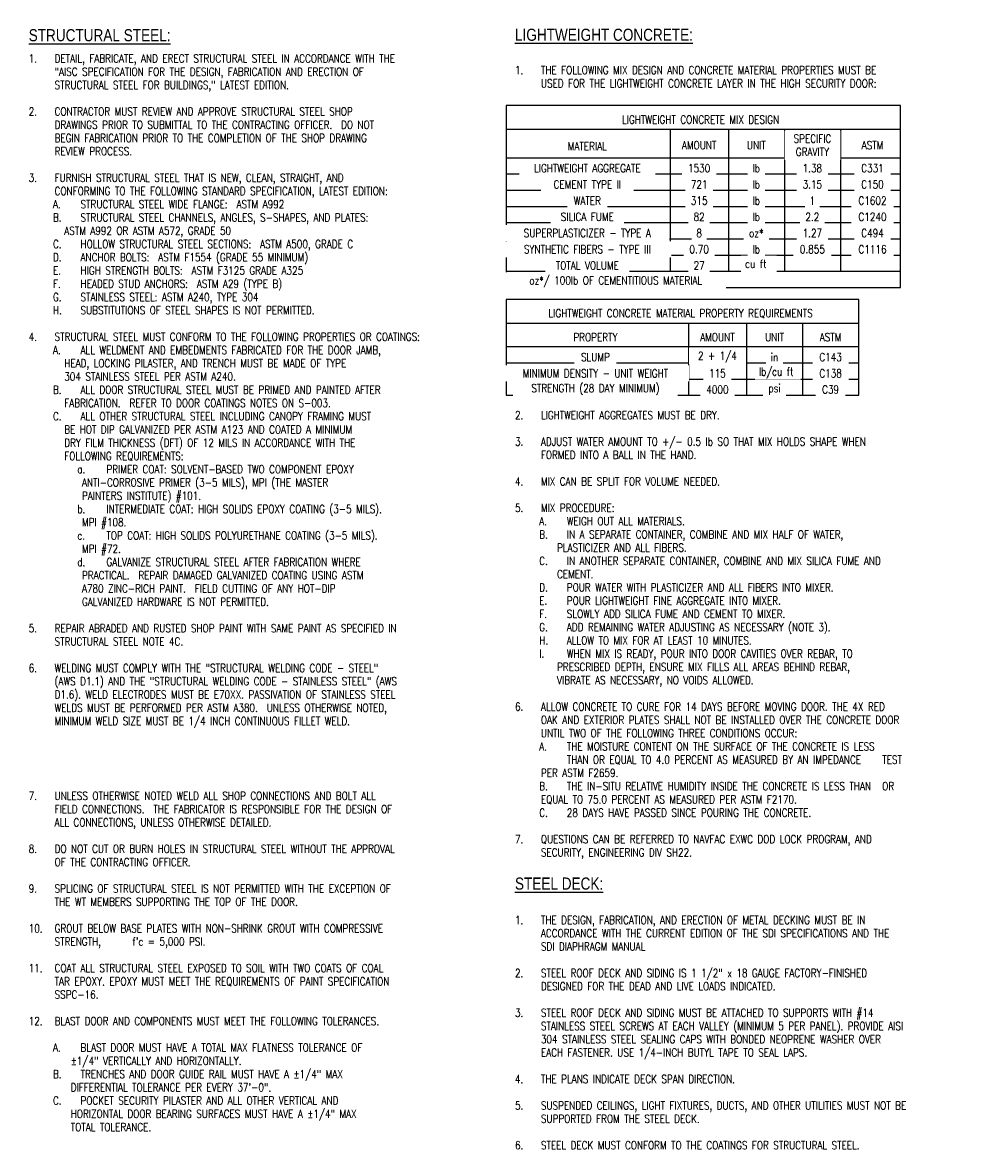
# Model space of a CAD drawing. Header units: inches. Extents: x 1.8 to 31.5, y 29.2 to 46.8.
# Tile 1 of 2: x 1.8 to 16.4, y 29.4 to 46.8. Entities that reach past the tile are written whole.
import ezdxf

# ---------------------------------------------------------------- set-up
doc = ezdxf.new("R2010")
doc.units = ezdxf.units.IN
doc.header["$MEASUREMENT"] = 0
doc.layers.add('S-ANNO-NOTE', color=2, linetype='Continuous', lineweight=35)
doc.styles.add('Annotative', font='romans.shx', dxfattribs={"width": 0.8, "height": 0.125})
doc.styles.add('TITLES', font='swiss.ttf', dxfattribs={"width": 0.8, "height": 0.25})

msp = doc.modelspace()

# ---------------------------------------------------------------- linework, layer by layer
at = {"layer": 'S-ANNO-NOTE', "lineweight": -3}
for p, q in [((15.394, 45.541), (9.306, 45.541)), ((9.306, 45.541), (9.306, 42.731)), ((15.394, 42.731), (15.394, 45.541)), ((9.306, 45.176), (15.394, 45.176)), ((11.836, 45.176), (11.836, 42.981)), ((12.735, 45.176), (12.735, 42.981)), ((13.6, 45.176), (13.6, 42.981)), ((14.466, 45.176), (14.466, 42.981)), ((9.306, 44.734), (15.394, 44.734)), ((9.306, 44.484), (15.394, 44.484)), ((9.306, 44.233), (15.394, 44.233)), ((9.306, 43.983), (15.394, 43.983)), ((9.306, 43.733), (15.394, 43.733)), ((9.306, 43.482), (15.394, 43.482)), ((9.306, 43.232), (15.394, 43.232)), ((9.306, 42.981), (15.394, 42.981)), ((9.306, 42.731), (15.394, 42.731)), ((14.747, 42.546), (9.304, 42.546)), ((9.304, 42.546), (9.304, 41.066)), ((14.747, 41.066), (14.747, 42.546)), ((9.304, 42.182), (14.747, 42.182)), ((12.118, 42.182), (12.118, 41.066)), ((13.016, 42.182), (13.016, 41.066)), ((13.882, 42.182), (13.882, 41.066)), ((9.304, 41.817), (14.747, 41.817)), ((9.304, 41.567), (14.747, 41.567)), ((9.304, 41.317), (14.747, 41.317)), ((9.304, 41.066), (14.747, 41.066))]:
    msp.add_line(p, q, dxfattribs=at)

# ---------------------------------------------------------------- texts
at = {"layer": 'S-ANNO-NOTE', "lineweight": -3, "attachment_point": 1, "bg_fill": 2}
for s, insert, char_height, width, line_spacing_factor, style in [('\\pxt0.53333,1.06667,1.6,2.13333,2.66667,3.2,3.73333,4.26667,4.8,5.33333,5.86667,6.4,6.93333,7.46667,8,8.53333,9.06667,9.6,10.13333,10.66667,11.2,11.73333,12.26667,12.8,13.33333,13.86667,14.4,14.93333,15.46667,16,16.53333,17.06667;{\\LSTRUCTURAL STEEL:}', (1.934, 46.719), 0.1875, 6.88976, 0.936439, 'TITLES'), ('\\pxt0.53333,1.06667,1.6,2.13333,2.66667,3.2,3.73333,4.26667,4.8,5.33333,5.86667,6.4,6.93333,7.46667,8,8.53333,9.06667,9.6,10.13333,10.66667,11.2,11.73333,12.26667,12.8,13.33333,13.86667,14.4,14.93333,15.46667,16,16.53333,17.06667;{\\LLIGHTWEIGHT CONCRETE:}', (9.441, 46.726), 0.1875, 6.88976, 0.936439, 'TITLES'), ('\\pxt0.53333,1.06667,1.6,2.13333,2.66667,3.2,3.73333,4.26667,4.8,5.33333,5.86667,6.4,6.93333,7.46667,8,8.53333,9.06667,9.6,10.13333,10.66667,11.2,11.73333,12.26667,12.8,13.33333,13.86667,14.4,14.93333,15.46667,16,16.53333,17.06667;{\\LSTEEL DECK:}', (9.441, 33.622), 0.1875, 6.88976, 0.936439, 'TITLES'), ('\\pxi-3.2,l3.2,t3.2,6.4,9.6,12.8,16,19.2,22.4,25.6,28.8,32,35.2,38.4,41.6,44.8,48,51.2,54.4,57.6,60.8,64,67.2,70.4,73.6,76.8,80,83.2,86.4,89.6,92.8,96,99.2,102.4;1.^ITHE DESIGN, FABRICATION, AND ERECTION OF METAL DECKING MUST BE IN ACCORDANCE WITH THE CURRENT EDITION OF THE SDI SPECIFICATIONS AND THE SDI DIAPHRAGM MANUAL^J\\P2.^ISTEEL ROOF DECK AND SIDING IS 1 1/2" x 18 GAUGE FACTORY-FINISHED DESIGNED FOR THE DEAD AND LIVE LOADS INDICATED.^J\\P3.^ISTEEL ROOF DECK AND SIDING MUST BE ATTACHED TO SUPPORTS WITH #14 STAINLESS STEEL SCREWS AT EACH VALLEY (MINIMUM 5 PER PANEL). PROVIDE AISI 304 STAINLESS STEEL SEALING CAPS WITH BONDED NEOPRENE WASHER OVER EACH FASTENER. USE 1/4-INCH BUTYL TAPE TO SEAL LAPS.^J\\P4.^ITHE PLANS INDICATE DECK SPAN DIRECTION. ^J\\P5.^ISUSPENDED CEILINGS, LIGHT FIXTURES, DUCTS, AND OTHER UTILITIES MUST NOT BE SUPPORTED FROM THE STEEL DECK.^J\\P6.^ISTEEL DECK MUST CONFORM TO THE COATINGS FOR STRUCTURAL STEEL.', (9.441, 33.028), 0.125, 6.55843, 0.981704, 'Annotative')]:
    msp.add_mtext(s, dxfattribs=dict(at, insert=insert, char_height=char_height, width=width, line_spacing_factor=line_spacing_factor, style=style))

# ---------------------------------------------------------------- next in the draw order: texts
at = {"layer": 'S-ANNO-NOTE', "lineweight": -3, "char_height": 0.125, "line_spacing_factor": 0.981704, "style": 'Annotative', "bg_fill": 2}
for s, insert, width, attachment_point in [('\\pxi-3.2,l3.2,t3.2,6.4,9.6,12.8,16,19.2,22.4,25.6,28.8,32,35.2,38.4,41.6,44.8,48,51.2,54.4,57.6,60.8,64,67.2,70.4,73.6,76.8,80,83.2,86.4,89.6,92.8,96,99.2,102.4;1.^IDETAIL, FABRICATE, AND ERECT STRUCTURAL STEEL IN ACCORDANCE WITH THE "AISC SPECIFICATION FOR THE DESIGN, FABRICATION AND ERECTION OF STRUCTURAL STEEL FOR BUILDINGS," LATEST EDITION.  ^J\\P2.^ICONTRACTOR MUST REVIEW AND APPROVE STRUCTURAL STEEL SHOP DRAWINGS PRIOR TO SUBMITTAL TO THE CONTRACTING OFFICER.  DO NOT BEGIN FABRICATION PRIOR TO THE COMPLETION OF THE SHOP DRAWING REVIEW PROCESS.^J\\P3.^IFURNISH STRUCTURAL STEEL THAT IS NEW, CLEAN, STRAIGHT, AND CONFORMING TO THE FOLLOWING STANDARD SPECIFICATION, LATEST EDITION:\\P\\pi-0.2;A.^ISTRUCTURAL STEEL WIDE FLANGE:  ASTM A992\\PB.^ISTRUCTURAL STEEL CHANNELS, ANGLES, S-SHAPES, AND PLATES:   \\P\\pi0,l0,tz;        ASTM A992 OR ASTM A572, GRADE 50\\P\\pi-0.2,l3.2,t3.2,6.4,9.6,12.8,16,19.2,22.4,25.6,28.8,32,35.2,38.4,41.6,44.8,48,51.2,54.4,57.6,60.8,64,67.2,70.4,73.6,76.8,80,83.2,86.4,89.6,92.8,96,99.2,102.4;C.^IHOLLOW STRUCTURAL STEEL SECTIONS:  ASTM A500, GRADE C\\PD.^IANCHOR BOLTS:  ASTM F1554 (GRADE 55 MINIMUM)\\PE.^IHIGH STRENGTH BOLTS:  ASTM F3125 GRADE A325\\PF.^IHEADED STUD ANCHORS:  ASTM A29 (TYPE B)\\PG.^ISTAINLESS STEEL: ASTM A240, TYPE 304\\PH.^ISUBSTITUTIONS OF STEEL SHAPES IS NOT PERMITTED. ^J\\P\\pi-3.2;4.^ISTRUCTURAL STEEL MUST CONFORM TO THE FOLLOWING PROPERTIES OR COATINGS: \\P\\pi-0.2;A.^IALL WELDMENT AND EMBEDMENTS FABRICATED FOR THE DOOR JAMB,  \\P\\pi0,l0,tz;        HEAD, LOCKING PILASTER, AND TRENCH MUST BE MADE OF TYPE \\P        304 STAINLESS STEEL PER ASTM A240.  \\P\\pi-0.2,l3.2,t3.2,6.4,9.6,12.8,16,19.2,22.4,25.6,28.8,32,35.2,38.4,41.6,44.8,48,51.2,54.4,57.6,60.8,64,67.2,70.4,73.6,76.8,80,83.2,86.4,89.6,92.8,96,99.2,102.4;B.^IALL DOOR STRUCTURAL STEEL MUST BE PRIMED AND PAINTED AFTER \\P\\pi0,l0,tz;        FABRICATION.  REFER TO DOOR COATINGS NOTES ON S-003.\\P\\pi-0.2,l3.2,t3.2,6.4,9.6,12.8,16,19.2,22.4,25.6,28.8,32,35.2,38.4,41.6,44.8,48,51.2,54.4,57.6,60.8,64,67.2,70.4,73.6,76.8,80,83.2,86.4,89.6,92.8,96,99.2,102.4;C.^IALL OTHER STRUCTURAL STEEL INCLUDING CANOPY FRAMING MUST    \\P\\pi0,l0,tz;        BE HOT DIP GALVANIZED PER ASTM A123 AND COATED A MINIMUM \\P        DRY FILM THICKNESS (DFT) OF 12 MILS IN ACCORDANCE WITH THE  \\P        FOLLOWING REQUIREMENTS:\\P\\pi2.8,l3.2,t3.2,6.4,9.6,12.8,16,19.2,22.4,25.6,28.8,32,35.2,38.4,41.6,44.8,48,51.2,54.4,57.6,60.8,64,67.2,70.4,73.6,76.8,80,83.2,86.4,89.6,92.8,96,99.2,102.4;a.^IPRIMER COAT: SOLVENT-BASED TWO COMPONENT EPOXY\\P\\pi0,l0,tz;            ANTI-CORROSIVE PRIMER (3-5 MILS), MPI (THE MASTER \\P            PAINTERS INSTITUTE) #101. \\P\\pi2.8,l3.2,t3.2,6.4,9.6,12.8,16,19.2,22.4,25.6,28.8,32,35.2,38.4,41.6,44.8,48,51.2,54.4,57.6,60.8,64,67.2,70.4,73.6,76.8,80,83.2,86.4,89.6,92.8,96,99.2,102.4;b.^IINTERMEDIATE COAT: HIGH SOLIDS EPOXY COATING (3-5 MILS). \\P\\pi0,l0,tz;            MPI #108.\\P\\pi2.8,l3.2,t3.2,6.4,9.6,12.8,16,19.2,22.4,25.6,28.8,32,35.2,38.4,41.6,44.8,48,51.2,54.4,57.6,60.8,64,67.2,70.4,73.6,76.8,80,83.2,86.4,89.6,92.8,96,99.2,102.4;c.^ITOP COAT: HIGH SOLIDS POLYURETHANE COATING (3-5 MILS). \\P\\pi0,l0,tz;            MPI #72.\\P\\pi2.8,l3.2,t3.2,6.4,9.6,12.8,16,19.2,22.4,25.6,28.8,32,35.2,38.4,41.6,44.8,48,51.2,54.4,57.6,60.8,64,67.2,70.4,73.6,76.8,80,83.2,86.4,89.6,92.8,96,99.2,102.4;d.^IGALVANIZE STRUCTURAL STEEL AFTER FABRICATION WHERE  \\P\\pi0,l0,tz;            PRACTICAL.  REPAIR DAMAGED GALVANIZED COATING USING ASTM \\P            A780 ZINC-RICH PAINT.  FIELD CUTTING OF ANY HOT-DIP \\P            GALVANIZED HARDWARE IS NOT PERMITTED.^J\\P\\pi-3.2,l3.2,t3.2,6.4,9.6,12.8,16,19.2,22.4,25.6,28.8,32,35.2,38.4,41.6,44.8,48,51.2,54.4,57.6,60.8,64,67.2,70.4,73.6,76.8,80,83.2,86.4,89.6,92.8,96,99.2,102.4;5.^IREPAIR ABRADED AND RUSTED SHOP PAINT WITH SAME PAINT AS SPECIFIED IN STRUCTURAL STEEL NOTE 4C.^J\\P6.^IWELDING MUST COMPLY WITH THE "STRUCTURAL WELDING CODE - STEEL" (AWS D1.1) AND THE "STRUCTURAL WELDING CODE - STAINLESS STEEL" (AWS D1.6). WELD ELECTRODES MUST BE E70XX. PASSIVATION OF STAINLESS STEEL WELDS MUST BE PERFORMED PER ASTM A380.  UNLESS OTHERWISE NOTED, MINIMUM WELD SIZE MUST BE 1/4 INCH CONTINUOUS FILLET WELD.', (1.934, 46.328), 6.17701, 1), ('\\pxqc,t3.2,6.4,9.6,12.8,16,19.2,22.4,25.6,28.8,32,35.2,38.4,41.6,44.8,48,51.2,54.4,57.6,60.8,64,67.2,70.4,73.6,76.8,80,83.2,86.4,89.6,92.8,96,99.2,102.4;{AMOUNT}', (12.284, 44.926), 0.62922, 5), ('\\pxqc,t3.2,6.4,9.6,12.8,16,19.2,22.4,25.6,28.8,32,35.2,38.4,41.6,44.8,48,51.2,54.4,57.6,60.8,64,67.2,70.4,73.6,76.8,80,83.2,86.4,89.6,92.8,96,99.2,102.4;{UNIT}', (13.167, 44.926), 0.34929, 5), ('\\pxqc,t3.2,6.4,9.6,12.8,16,19.2,22.4,25.6,28.8,32,35.2,38.4,41.6,44.8,48,51.2,54.4,57.6,60.8,64,67.2,70.4,73.6,76.8,80,83.2,86.4,89.6,92.8,96,99.2,102.4;{SPECIFIC\\PGRAVITY}', (14.033, 44.926), 0.73543, 5), ('\\pxqc,t3.2,6.4,9.6,12.8,16,19.2,22.4,25.6,28.8,32,35.2,38.4,41.6,44.8,48,51.2,54.4,57.6,60.8,64,67.2,70.4,73.6,76.8,80,83.2,86.4,89.6,92.8,96,99.2,102.4;{ASTM}', (14.96, 44.926), 0.39573, 5), ('\\pxqc,t3.2,6.4,9.6,12.8,16,19.2,22.4,25.6,28.8,32,35.2,38.4,41.6,44.8,48,51.2,54.4,57.6,60.8,64,67.2,70.4,73.6,76.8,80,83.2,86.4,89.6,92.8,96,99.2,102.4;{MATERIAL}', (10.558, 44.911), 0.71129, 5), ('\\pxqc,t3.2,6.4,9.6,12.8,16,19.2,22.4,25.6,28.8,32,35.2,38.4,41.6,44.8,48,51.2,54.4,57.6,60.8,64,67.2,70.4,73.6,76.8,80,83.2,86.4,89.6,92.8,96,99.2,102.4;{1530}', (12.284, 44.572), 0.40623, 5), ('\\pxqc,t3.2,6.4,9.6,12.8,16,19.2,22.4,25.6,28.8,32,35.2,38.4,41.6,44.8,48,51.2,54.4,57.6,60.8,64,67.2,70.4,73.6,76.8,80,83.2,86.4,89.6,92.8,96,99.2,102.4;{lb}', (13.167, 44.572), 0.14092, 5), ('\\pxqc,t3.2,6.4,9.6,12.8,16,19.2,22.4,25.6,28.8,32,35.2,38.4,41.6,44.8,48,51.2,54.4,57.6,60.8,64,67.2,70.4,73.6,76.8,80,83.2,86.4,89.6,92.8,96,99.2,102.4;{C331}', (14.96, 44.572), 0.43136, 5), ('\\pxqc,t3.2,6.4,9.6,12.8,16,19.2,22.4,25.6,28.8,32,35.2,38.4,41.6,44.8,48,51.2,54.4,57.6,60.8,64,67.2,70.4,73.6,76.8,80,83.2,86.4,89.6,92.8,96,99.2,102.4;{TOTAL VOLUME}', (10.558, 43.07), 1.16778, 5), ('\\pxqc,t3.2,6.4,9.6,12.8,16,19.2,22.4,25.6,28.8,32,35.2,38.4,41.6,44.8,48,51.2,54.4,57.6,60.8,64,67.2,70.4,73.6,76.8,80,83.2,86.4,89.6,92.8,96,99.2,102.4;{PROPERTY}', (10.683, 41.963), 0.80386, 5), ('\\pxqc,t3.2,6.4,9.6,12.8,16,19.2,22.4,25.6,28.8,32,35.2,38.4,41.6,44.8,48,51.2,54.4,57.6,60.8,64,67.2,70.4,73.6,76.8,80,83.2,86.4,89.6,92.8,96,99.2,102.4;{AMOUNT}', (12.566, 41.963), 0.62922, 5), ('\\pxqc,t3.2,6.4,9.6,12.8,16,19.2,22.4,25.6,28.8,32,35.2,38.4,41.6,44.8,48,51.2,54.4,57.6,60.8,64,67.2,70.4,73.6,76.8,80,83.2,86.4,89.6,92.8,96,99.2,102.4;{UNIT}', (13.448, 41.963), 0.34929, 5), ('\\pxi-3.2,l3.2,t3.2,6.4,9.6,12.8,16,19.2,22.4,25.6,28.8,32,35.2,38.4,41.6,44.8,48,51.2,54.4,57.6,60.8,64,67.2,70.4,73.6,76.8,80,83.2,86.4,89.6,92.8,96,99.2,102.4;2.^ILIGHTWEIGHT AGGREGATES MUST BE DRY.^J\\P3.^IADJUST WATER AMOUNT TO +/- 0.5 lb SO THAT MIX HOLDS SHAPE WHEN FORMED INTO A BALL IN THE HAND.^J\\P4.^IMIX CAN BE SPLIT FOR VOLUME NEEDED.^J\\P5.^IMIX PROCEDURE:\\P\\pi-0.2;A.^IWEIGH OUT ALL MATERIALS. \\PB.^IIN A SEPARATE CONTAINER, COMBINE AND MIX HALF OF WATER, \\P    PLASTICIZER AND ALL FIBERS. \\PC.^IIN ANOTHER SEPARATE CONTAINER, COMBINE AND MIX SILICA FUME AND\\P    CEMENT.\\PD.^IPOUR WATER WITH PLASTICIZER AND ALL FIBERS INTO MIXER.\\PE.^IPOUR LIGHTWEIGHT FINE AGGREGATE INTO MIXER.\\PF.^ISLOWLY ADD SILICA FUME AND CEMENT TO MIXER.\\PG.^IADD REMAINING WATER ADJUSTING AS NECESSARY (NOTE 3).\\PH.^IALLOW TO MIX FOR AT LEAST 10 MINUTES.\\PI.^IWHEN MIX IS READY, POUR INTO DOOR CAVITIES OVER REBAR, TO \\P    PRESCRIBED DEPTH, ENSURE MIX FILLS ALL AREAS BEHIND REBAR,  \\P    VIBRATE AS NECESSARY, NO VOIDS ALLOWED. ^J\\P\\pi-3.2;6.^IALLOW CONCRETE TO CURE FOR 14 DAYS BEFORE MOVING DOOR. THE 4X RED OAK AND EXTERIOR PLATES SHALL NOT BE INSTALLED OVER THE CONCRETE DOOR UNTIL TWO OF THE FOLLOWING THREE CONDITIONS OCCUR:\\P\\pi-0.2;A.^ITHE MOISTURE CONTENT ON THE SURFACE OF THE CONCRETE IS LESS ^ITHAN OR EQUAL TO 4.0 PERCENT AS MEASURED BY AN IMPEDANCE ^I^ITEST PER ASTM F2659.\\PB.^ITHE IN-SITU RELATIVE HUMIDITY INSIDE THE CONCRETE IS LESS THAN ^I^IOR EQUAL TO 75.0 PERCENT AS MEASURED PER ASTM F2170.\\PC.^I28 DAYS HAVE PASSED SINCE POURING THE CONCRETE.^J\\P\\pi-3.2;7.^IQUESTIONS CAN BE REFERRED TO NAVFAC EXWC DOD LOCK PROGRAM, AND SECURITY, ENGINEERING DIV SH22. ', (9.441, 40.822), 6.49165, 1)]:
    msp.add_mtext(s, dxfattribs=dict(at, insert=insert, width=width, attachment_point=attachment_point))

# ---------------------------------------------------------------- next in the draw order: texts
for s, insert, width, attachment_point in [('\\pxqc,t3.2,6.4,9.6,12.8,16,19.2,22.4,25.6,28.8,32,35.2,38.4,41.6,44.8,48,51.2,54.4,57.6,60.8,64,67.2,70.4,73.6,76.8,80,83.2,86.4,89.6,92.8,96,99.2,102.4;{LIGHTWEIGHT CONCRETE MIX DESIGN}', (12.306, 45.322), 2.98801, 5), ('\\pxqc,t3.2,6.4,9.6,12.8,16,19.2,22.4,25.6,28.8,32,35.2,38.4,41.6,44.8,48,51.2,54.4,57.6,60.8,64,67.2,70.4,73.6,76.8,80,83.2,86.4,89.6,92.8,96,99.2,102.4;{LIGHTWEIGHT AGGREGATE}', (10.558, 44.572), 1.97387, 5), ('\\pxqc,t3.2,6.4,9.6,12.8,16,19.2,22.4,25.6,28.8,32,35.2,38.4,41.6,44.8,48,51.2,54.4,57.6,60.8,64,67.2,70.4,73.6,76.8,80,83.2,86.4,89.6,92.8,96,99.2,102.4;{1.38}', (14.032, 44.572), 0.35787, 5), ('\\pxqc,t3.2,6.4,9.6,12.8,16,19.2,22.4,25.6,28.8,32,35.2,38.4,41.6,44.8,48,51.2,54.4,57.6,60.8,64,67.2,70.4,73.6,76.8,80,83.2,86.4,89.6,92.8,96,99.2,102.4;{721}', (12.285, 44.322), 0.30507, 5), ('\\pxqc,t3.2,6.4,9.6,12.8,16,19.2,22.4,25.6,28.8,32,35.2,38.4,41.6,44.8,48,51.2,54.4,57.6,60.8,64,67.2,70.4,73.6,76.8,80,83.2,86.4,89.6,92.8,96,99.2,102.4;{lb}', (13.167, 44.322), 0.14092, 5), ('\\pxqc,t3.2,6.4,9.6,12.8,16,19.2,22.4,25.6,28.8,32,35.2,38.4,41.6,44.8,48,51.2,54.4,57.6,60.8,64,67.2,70.4,73.6,76.8,80,83.2,86.4,89.6,92.8,96,99.2,102.4;{C150}', (14.96, 44.322), 0.43136, 5), ('\\pxqc,t3.2,6.4,9.6,12.8,16,19.2,22.4,25.6,28.8,32,35.2,38.4,41.6,44.8,48,51.2,54.4,57.6,60.8,64,67.2,70.4,73.6,76.8,80,83.2,86.4,89.6,92.8,96,99.2,102.4;{SYNTHETIC FIBERS - TYPE III}', (10.558, 43.32), 2.46408, 5), ('\\pxqc,t3.2,6.4,9.6,12.8,16,19.2,22.4,25.6,28.8,32,35.2,38.4,41.6,44.8,48,51.2,54.4,57.6,60.8,64,67.2,70.4,73.6,76.8,80,83.2,86.4,89.6,92.8,96,99.2,102.4;{LIGHTWEIGHT CONCRETE MATERIAL PROPERTY REQUIREMENTS}', (11.998, 42.327), 4.95966, 5), ('\\pxqc,t3.2,6.4,9.6,12.8,16,19.2,22.4,25.6,28.8,32,35.2,38.4,41.6,44.8,48,51.2,54.4,57.6,60.8,64,67.2,70.4,73.6,76.8,80,83.2,86.4,89.6,92.8,96,99.2,102.4;{SLUMP}', (10.683, 41.656), 0.52202, 5), ('\\pxqc,t3.2,6.4,9.6,12.8,16,19.2,22.4,25.6,28.8,32,35.2,38.4,41.6,44.8,48,51.2,54.4,57.6,60.8,64,67.2,70.4,73.6,76.8,80,83.2,86.4,89.6,92.8,96,99.2,102.4;{2 + 1/4}', (12.566, 41.656), 0.75742, 5), ('\\pxqc,t3.2,6.4,9.6,12.8,16,19.2,22.4,25.6,28.8,32,35.2,38.4,41.6,44.8,48,51.2,54.4,57.6,60.8,64,67.2,70.4,73.6,76.8,80,83.2,86.4,89.6,92.8,96,99.2,102.4;{in}', (13.448, 41.656), 0.14092, 5), ('\\pxi-3.2,l3.2,t3.2,6.4,9.6,12.8,16,19.2,22.4,25.6,28.8,32,35.2,38.4,41.6,44.8,48,51.2,54.4,57.6,60.8,64,67.2,70.4,73.6,76.8,80,83.2,86.4,89.6,92.8,96,99.2,102.4;7.^IUNLESS OTHERWISE NOTED WELD ALL SHOP CONNECTIONS AND BOLT ALL FIELD CONNECTIONS.  THE FABRICATOR IS RESPONSIBLE FOR THE DESIGN OF ALL CONNECTIONS, UNLESS OTHERWISE DETAILED.^J\\P8.^IDO NOT CUT OR BURN HOLES IN STRUCTURAL STEEL WITHOUT THE APPROVAL OF THE CONTRACTING OFFICER.^J\\P9.^ISPLICING OF STRUCTURAL STEEL IS NOT PERMITTED WITH THE EXCEPTION OF THE WT MEMBERS SUPPORTING THE TOP OF THE DOOR.^J\\P10.^IGROUT BELOW BASE PLATES WITH NON-SHRINK GROUT WITH COMPRESSIVE STRENGTH,   ^If\'c = 5,000 PSI.^J\\P11.^ICOAT ALL STRUCTURAL STEEL EXPOSED TO SOIL WITH TWO COATS OF COAL TAR EPOXY. EPOXY MUST MEET THE REQUIREMENTS OF PAINT SPECIFICATION SSPC-16. ^J\\P12.^IBLAST DOOR AND COMPONENTS MUST MEET THE FOLLOWING TOLERANCES.^J\\P\\pi-0.2;A.^IBLAST DOOR MUST HAVE A TOTAL MAX FLATNESS TOLERANCE OF \\P    ±1/4" VERTICALLY AND HORIZONTALLY.\\PB.^ITRENCHES AND DOOR GUIDE RAIL MUST HAVE A ±1/4" MAX \\P    DIFFERENTIAL TOLERANCE PER EVERY 37\'-0".\\PC.^IPOCKET SECURITY PILASTER AND ALL OTHER VERTICAL AND \\P    HORIZONTAL DOOR BEARING SURFACES MUST HAVE A ±1/4" MAX \\P    TOTAL TOLERANCE.', (1.934, 34.945), 6.17701, 1)]:
    msp.add_mtext(s, dxfattribs=dict(at, insert=insert, width=width, attachment_point=attachment_point))

# ---------------------------------------------------------------- next in the draw order: texts
for s, insert, width, attachment_point in [('\\pxi-3.2,l3.2,t3.2,6.4,9.6,12.8,16,19.2,22.4,25.6,28.8,32,35.2,38.4,41.6,44.8,48,51.2,54.4,57.6,60.8,64,67.2,70.4,73.6,76.8,80,83.2,86.4,89.6,92.8,96,99.2,102.4;{1.^ITHE FOLLOWING MIX DESIGN AND CONCRETE MATERIAL PROPERTIES MUST BE USED FOR THE LIGHTWEIGHT CONCRETE LAYER IN THE HIGH SECURITY DOOR: }', (9.441, 46.149), 6.2189, 1), ('\\pxqc,t3.2,6.4,9.6,12.8,16,19.2,22.4,25.6,28.8,32,35.2,38.4,41.6,44.8,48,51.2,54.4,57.6,60.8,64,67.2,70.4,73.6,76.8,80,83.2,86.4,89.6,92.8,96,99.2,102.4;{CEMENT TYPE II}', (10.558, 44.322), 1.30457, 5), ('\\pxqc,t3.2,6.4,9.6,12.8,16,19.2,22.4,25.6,28.8,32,35.2,38.4,41.6,44.8,48,51.2,54.4,57.6,60.8,64,67.2,70.4,73.6,76.8,80,83.2,86.4,89.6,92.8,96,99.2,102.4;{3.15}', (14.032, 44.322), 0.35787, 5), ('\\pxqc,t3.2,6.4,9.6,12.8,16,19.2,22.4,25.6,28.8,32,35.2,38.4,41.6,44.8,48,51.2,54.4,57.6,60.8,64,67.2,70.4,73.6,76.8,80,83.2,86.4,89.6,92.8,96,99.2,102.4;{315}', (12.285, 44.071), 0.30507, 5), ('\\pxqc,t3.2,6.4,9.6,12.8,16,19.2,22.4,25.6,28.8,32,35.2,38.4,41.6,44.8,48,51.2,54.4,57.6,60.8,64,67.2,70.4,73.6,76.8,80,83.2,86.4,89.6,92.8,96,99.2,102.4;{lb}', (13.167, 44.071), 0.14092, 5), ('\\pxqc,t3.2,6.4,9.6,12.8,16,19.2,22.4,25.6,28.8,32,35.2,38.4,41.6,44.8,48,51.2,54.4,57.6,60.8,64,67.2,70.4,73.6,76.8,80,83.2,86.4,89.6,92.8,96,99.2,102.4;{C1602}', (14.96, 44.071), 0.53252, 5), ('\\pxqc,t3.2,6.4,9.6,12.8,16,19.2,22.4,25.6,28.8,32,35.2,38.4,41.6,44.8,48,51.2,54.4,57.6,60.8,64,67.2,70.4,73.6,76.8,80,83.2,86.4,89.6,92.8,96,99.2,102.4;{ASTM}', (14.313, 41.963), 0.39573, 5), ('\\pxt3.2,6.4,9.6,12.8,16,19.2,22.4,25.6,28.8,32,35.2,38.4,41.6,44.8,48,51.2,54.4,57.6,60.8,64,67.2,70.4,73.6,76.8,80,83.2,86.4,89.6,92.8,96,99.2,102.4;{lb/}', (13.207, 41.494), 0.25258, 1), ('\\pxqc,t3.2,6.4,9.6,12.8,16,19.2,22.4,25.6,28.8,32,35.2,38.4,41.6,44.8,48,51.2,54.4,57.6,60.8,64,67.2,70.4,73.6,76.8,80,83.2,86.4,89.6,92.8,96,99.2,102.4;{MINIMUM DENSITY - UNIT WEIGHT}', (10.683, 41.405), 2.75865, 5), ('\\pxqc,t3.2,6.4,9.6,12.8,16,19.2,22.4,25.6,28.8,32,35.2,38.4,41.6,44.8,48,51.2,54.4,57.6,60.8,64,67.2,70.4,73.6,76.8,80,83.2,86.4,89.6,92.8,96,99.2,102.4;{115}', (12.566, 41.405), 0.30507, 5)]:
    msp.add_mtext(s, dxfattribs=dict(at, insert=insert, width=width, attachment_point=attachment_point))

# ---------------------------------------------------------------- next in the draw order: texts
for s, insert, width, attachment_point in [('\\pxqc,t3.2,6.4,9.6,12.8,16,19.2,22.4,25.6,28.8,32,35.2,38.4,41.6,44.8,48,51.2,54.4,57.6,60.8,64,67.2,70.4,73.6,76.8,80,83.2,86.4,89.6,92.8,96,99.2,102.4;{WATER}', (10.558, 44.071), 0.49657, 5), ('\\pxqc,t3.2,6.4,9.6,12.8,16,19.2,22.4,25.6,28.8,32,35.2,38.4,41.6,44.8,48,51.2,54.4,57.6,60.8,64,67.2,70.4,73.6,76.8,80,83.2,86.4,89.6,92.8,96,99.2,102.4;{1}', (14.032, 44.071), 0.10307, 5), ('\\pxqc,t3.2,6.4,9.6,12.8,16,19.2,22.4,25.6,28.8,32,35.2,38.4,41.6,44.8,48,51.2,54.4,57.6,60.8,64,67.2,70.4,73.6,76.8,80,83.2,86.4,89.6,92.8,96,99.2,102.4;{82}', (12.284, 43.821), 0.20423, 5), ('\\pxqc,t3.2,6.4,9.6,12.8,16,19.2,22.4,25.6,28.8,32,35.2,38.4,41.6,44.8,48,51.2,54.4,57.6,60.8,64,67.2,70.4,73.6,76.8,80,83.2,86.4,89.6,92.8,96,99.2,102.4;{lb}', (13.167, 43.821), 0.14092, 5), ('\\pxqc,t3.2,6.4,9.6,12.8,16,19.2,22.4,25.6,28.8,32,35.2,38.4,41.6,44.8,48,51.2,54.4,57.6,60.8,64,67.2,70.4,73.6,76.8,80,83.2,86.4,89.6,92.8,96,99.2,102.4;{C1240}', (14.96, 43.821), 0.53252, 5), ('\\pxqc,t3.2,6.4,9.6,12.8,16,19.2,22.4,25.6,28.8,32,35.2,38.4,41.6,44.8,48,51.2,54.4,57.6,60.8,64,67.2,70.4,73.6,76.8,80,83.2,86.4,89.6,92.8,96,99.2,102.4;{C143}', (14.313, 41.656), 0.43136, 5), ('\\pxt3.2,6.4,9.6,12.8,16,19.2,22.4,25.6,28.8,32,35.2,38.4,41.6,44.8,48,51.2,54.4,57.6,60.8,64,67.2,70.4,73.6,76.8,80,83.2,86.4,89.6,92.8,96,99.2,102.4;cu ft', (13.409, 41.494), 0.38195, 1), ('\\pxqc,t3.2,6.4,9.6,12.8,16,19.2,22.4,25.6,28.8,32,35.2,38.4,41.6,44.8,48,51.2,54.4,57.6,60.8,64,67.2,70.4,73.6,76.8,80,83.2,86.4,89.6,92.8,96,99.2,102.4;{STRENGTH (28 DAY MINIMUM)}', (10.683, 41.155), 2.41573, 5), ('\\pxqc,t3.2,6.4,9.6,12.8,16,19.2,22.4,25.6,28.8,32,35.2,38.4,41.6,44.8,48,51.2,54.4,57.6,60.8,64,67.2,70.4,73.6,76.8,80,83.2,86.4,89.6,92.8,96,99.2,102.4;{4000}', (12.566, 41.155), 0.40623, 5)]:
    msp.add_mtext(s, dxfattribs=dict(at, insert=insert, width=width, attachment_point=attachment_point))

# ---------------------------------------------------------------- next in the draw order: texts
at = {"layer": 'S-ANNO-NOTE', "lineweight": -3, "char_height": 0.125, "attachment_point": 5, "line_spacing_factor": 0.981704, "style": 'Annotative', "bg_fill": 2}
for s, insert, width in [('\\pxqc,t3.2,6.4,9.6,12.8,16,19.2,22.4,25.6,28.8,32,35.2,38.4,41.6,44.8,48,51.2,54.4,57.6,60.8,64,67.2,70.4,73.6,76.8,80,83.2,86.4,89.6,92.8,96,99.2,102.4;{SILICA FUME}', (10.558, 43.821), 1.01), ('\\pxqc,t3.2,6.4,9.6,12.8,16,19.2,22.4,25.6,28.8,32,35.2,38.4,41.6,44.8,48,51.2,54.4,57.6,60.8,64,67.2,70.4,73.6,76.8,80,83.2,86.4,89.6,92.8,96,99.2,102.4;{2.2}', (14.032, 43.821), 0.25671), ('\\pxqc,t3.2,6.4,9.6,12.8,16,19.2,22.4,25.6,28.8,32,35.2,38.4,41.6,44.8,48,51.2,54.4,57.6,60.8,64,67.2,70.4,73.6,76.8,80,83.2,86.4,89.6,92.8,96,99.2,102.4;{8}', (12.285, 43.571), 0.10307), ('\\pxqc,t3.2,6.4,9.6,12.8,16,19.2,22.4,25.6,28.8,32,35.2,38.4,41.6,44.8,48,51.2,54.4,57.6,60.8,64,67.2,70.4,73.6,76.8,80,83.2,86.4,89.6,92.8,96,99.2,102.4;{oz*}', (13.167, 43.571), 0.26721), ('\\pxqc,t3.2,6.4,9.6,12.8,16,19.2,22.4,25.6,28.8,32,35.2,38.4,41.6,44.8,48,51.2,54.4,57.6,60.8,64,67.2,70.4,73.6,76.8,80,83.2,86.4,89.6,92.8,96,99.2,102.4;{C494}', (14.96, 43.571), 0.43136), ('\\pxqc,t3.2,6.4,9.6,12.8,16,19.2,22.4,25.6,28.8,32,35.2,38.4,41.6,44.8,48,51.2,54.4,57.6,60.8,64,67.2,70.4,73.6,76.8,80,83.2,86.4,89.6,92.8,96,99.2,102.4;{C138}', (14.313, 41.405), 0.43136), ('\\pxqc,t3.2,6.4,9.6,12.8,16,19.2,22.4,25.6,28.8,32,35.2,38.4,41.6,44.8,48,51.2,54.4,57.6,60.8,64,67.2,70.4,73.6,76.8,80,83.2,86.4,89.6,92.8,96,99.2,102.4;{psi}', (13.448, 41.155), 0.22745)]:
    msp.add_mtext(s, dxfattribs=dict(at, insert=insert, width=width))

# ---------------------------------------------------------------- next in the draw order: texts
for s, insert, width in [('\\pxqc,t3.2,6.4,9.6,12.8,16,19.2,22.4,25.6,28.8,32,35.2,38.4,41.6,44.8,48,51.2,54.4,57.6,60.8,64,67.2,70.4,73.6,76.8,80,83.2,86.4,89.6,92.8,96,99.2,102.4;{SUPERPLASTICIZER - TYPE A}', (10.558, 43.571), 2.40714), ('\\pxqc,t3.2,6.4,9.6,12.8,16,19.2,22.4,25.6,28.8,32,35.2,38.4,41.6,44.8,48,51.2,54.4,57.6,60.8,64,67.2,70.4,73.6,76.8,80,83.2,86.4,89.6,92.8,96,99.2,102.4;{1.27}', (14.032, 43.571), 0.35787), ('\\pxqc,t3.2,6.4,9.6,12.8,16,19.2,22.4,25.6,28.8,32,35.2,38.4,41.6,44.8,48,51.2,54.4,57.6,60.8,64,67.2,70.4,73.6,76.8,80,83.2,86.4,89.6,92.8,96,99.2,102.4;{0.70}', (12.284, 43.32), 0.35787), ('\\pxqc,t3.2,6.4,9.6,12.8,16,19.2,22.4,25.6,28.8,32,35.2,38.4,41.6,44.8,48,51.2,54.4,57.6,60.8,64,67.2,70.4,73.6,76.8,80,83.2,86.4,89.6,92.8,96,99.2,102.4;{lb}', (13.167, 43.32), 0.14092), ('\\pxqc,t3.2,6.4,9.6,12.8,16,19.2,22.4,25.6,28.8,32,35.2,38.4,41.6,44.8,48,51.2,54.4,57.6,60.8,64,67.2,70.4,73.6,76.8,80,83.2,86.4,89.6,92.8,96,99.2,102.4;{C1116}', (14.96, 43.32), 0.53252), ('\\pxqc,t3.2,6.4,9.6,12.8,16,19.2,22.4,25.6,28.8,32,35.2,38.4,41.6,44.8,48,51.2,54.4,57.6,60.8,64,67.2,70.4,73.6,76.8,80,83.2,86.4,89.6,92.8,96,99.2,102.4;C39', (14.313, 41.155), 0.33052)]:
    msp.add_mtext(s, dxfattribs=dict(at, insert=insert, width=width))

# ---------------------------------------------------------------- next in the draw order: texts
at = {"layer": 'S-ANNO-NOTE', "lineweight": -3, "char_height": 0.125, "line_spacing_factor": 0.981704, "style": 'Annotative', "bg_fill": 2}
for s, insert, width, attachment_point in [('\\pxqc,t3.2,6.4,9.6,12.8,16,19.2,22.4,25.6,28.8,32,35.2,38.4,41.6,44.8,48,51.2,54.4,57.6,60.8,64,67.2,70.4,73.6,76.8,80,83.2,86.4,89.6,92.8,96,99.2,102.4;{0.855}', (14.032, 43.32), 0.45871, 5), ('\\pxqc,t3.2,6.4,9.6,12.8,16,19.2,22.4,25.6,28.8,32,35.2,38.4,41.6,44.8,48,51.2,54.4,57.6,60.8,64,67.2,70.4,73.6,76.8,80,83.2,86.4,89.6,92.8,96,99.2,102.4;{27}', (12.284, 43.07), 0.20423, 5), ('\\pxt3.2,6.4,9.6,12.8,16,19.2,22.4,25.6,28.8,32,35.2,38.4,41.6,44.8,48,51.2,54.4,57.6,60.8,64,67.2,70.4,73.6,76.8,80,83.2,86.4,89.6,92.8,96,99.2,102.4;cu ft', (12.994, 43.159), 0.4264, 1)]:
    msp.add_mtext(s, dxfattribs=dict(at, insert=insert, width=width, attachment_point=attachment_point))

# ---------------------------------------------------------------- next in the draw order: texts
at = {"layer": 'S-ANNO-NOTE', "lineweight": -3, "insert": (10.996, 42.819), "char_height": 0.125, "width": 3.27622, "attachment_point": 5, "line_spacing_factor": 0.981704, "style": 'Annotative', "bg_fill": 2}
msp.add_mtext('\\pxqc,t3.2,6.4,9.6,12.8,16,19.2,22.4,25.6,28.8,32,35.2,38.4,41.6,44.8,48,51.2,54.4,57.6,60.8,64,67.2,70.4,73.6,76.8,80,83.2,86.4,89.6,92.8,96,99.2,102.4;{oz*/ 100lb OF CEMENTITIOUS MATERIAL}', dxfattribs=at)

doc.saveas('drawing.dxf')
